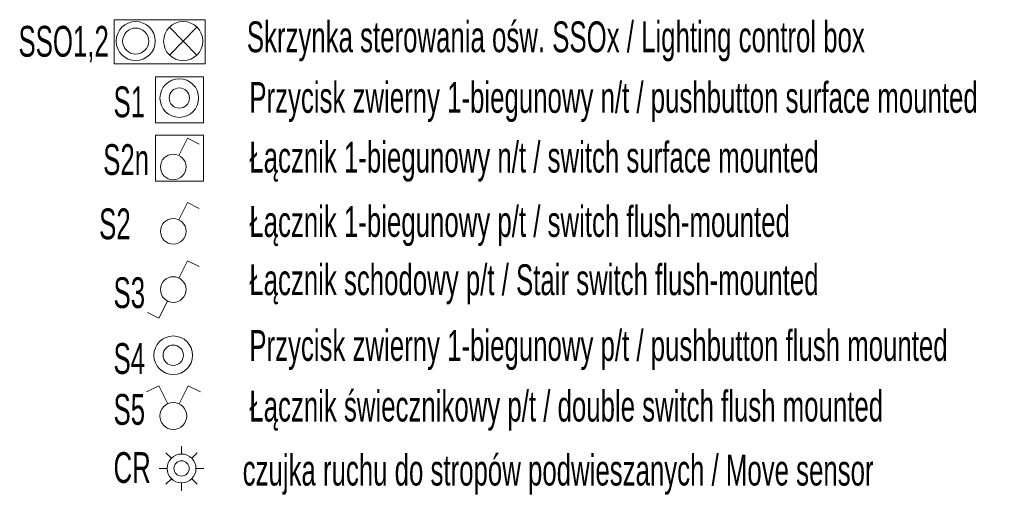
# Model space of a CAD drawing. Header units: centimetres. Extents: x 970 to 32397, y -4297 to 7318.
# Tile 2 of 13: x 10856 to 11737, y 2760 to 3190. Entities that reach past the tile are written whole.
import ezdxf

# ---------------------------------------------------------------- set-up
doc = ezdxf.new("R2010")
doc.units = ezdxf.units.CM
doc.header["$MEASUREMENT"] = 0
for name, color, linetype, lineweight in [('E_osw podst', 7, 'Continuous', 0), ('E_oswietlenie laczn', 3, 'Continuous', 0), ('E_uziem', 1, 'Continuous', 0)]:
    doc.layers.add(name, color=color, linetype=linetype, lineweight=lineweight)
doc.styles.add('Style-STANDARD', font='arial.ttf')

# ---------------------------------------------------------------- blocks, each defined once
blk = doc.blocks.new('*U127')
at = {"layer": 'E_osw podst', "color": 3, "linetype": 'Continuous', "lineweight": 0}
for radius in [3.46, 1.82]:
    blk.add_circle((-0.03, 0.33, 2.3), radius, dxfattribs=at)
at = {"layer": 'E_osw podst', "color": 7, "ltscale": 0.120813}
blk.add_3dface([(4.29, -4.11, -2.31), (-4.29, -4.11, -2.31), (-4.29, 4.11, -2.31), (4.29, 4.11, -2.31)], dxfattribs=at)
blk = doc.blocks.new('*U129')
at = {"color": 3, "linetype": 'Continuous', "lineweight": 0, "ltscale": 0.918906}
for radius in [2.77, 1.85]:
    blk.add_circle((0, 0), radius, dxfattribs=at)
blk = doc.blocks.new('*U128')
at = {"layer": 'E_oswietlenie laczn', "color": 3, "ltscale": 0.84}
for p, q in [((38.4, 14.8), (10, -13.7)), ((10, 14.8), (38.4, -13.7))]:
    blk.add_line(p, q, dxfattribs=at)
at = {"layer": 'E_oswietlenie laczn', "color": 3, "linetype": 'Continuous', "lineweight": 0, "ltscale": 6.662133}
blk.add_circle((24.2, 0.6), 20.1, dxfattribs=at)
at = {"layer": 'E_oswietlenie laczn', "color": 3, "ltscale": 0.84}
blk.add_3dface([(-46.8, 22.6), (46.8, 22.6), (46.8, -22.6), (-46.8, -22.6)], dxfattribs=at)
at = {"layer": 'E_oswietlenie laczn', "color": 3, "linetype": 'Continuous', "lineweight": 0, "ltscale": 7.718813, "xscale": 7.25006792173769, "yscale": 7.25006792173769, "zscale": 7.25006792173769}
blk.add_blockref('*U129', (-24.6, 0.6), dxfattribs=at)
blk = doc.blocks.new('*U130')
at = {"layer": 'E_osw podst', "color": 3, "linetype": 'Continuous', "lineweight": 0, "ltscale": 0.05}
for p, q in [((-0.0078, 0.0216, 0.0048), (0.0692, 0.1757, 0.0048)), ((0.0692, 0.1757, 0.0048), (0.1719, 0.1243, 0.0048))]:
    blk.add_line(p, q, dxfattribs=at)
blk.add_circle((-0.0591, -0.0811, 0.0048), 0.1148, dxfattribs=at)
at = {"layer": 'E_osw podst'}
blk.add_3dface([(-0.218, 0.2027, 0.0048), (0.2109, 0.2027, 0.0048), (0.2109, -0.2086, 0.0048), (-0.218, -0.2086, 0.0048)], dxfattribs=at)
blk = doc.blocks.new('CR')
at = {"layer": 'E_osw podst', "color": 1, "linetype": 'Continuous', "ltscale": 0.05}
for p, q in [((11000.74, 2801.29, -30.03), (11000.74, 2808.32, -30.03)), ((10991.6, 2797.5, -30.03), (10986.62, 2802.48, -30.03)), ((11014.86, 2802.48, -30.03), (11009.89, 2797.5, -30.03)), ((10987.81, 2788.36, -30.03), (10980.77, 2788.36, -30.03)), ((11020.71, 2788.36, -30.03), (11013.67, 2788.36, -30.03)), ((10991.6, 2779.21, -30.03), (10986.62, 2774.24, -30.03)), ((11014.86, 2774.24, -30.03), (11009.89, 2779.21, -30.03)), ((11000.74, 2768.39, -30.03), (11000.74, 2775.43, -30.03))]:
    blk.add_line(p, q, dxfattribs=at)
for radius in [12.93, 6.82]:
    blk.add_circle((11000.74, 2788.36, -30.03), radius, dxfattribs=at)
blk = doc.blocks.new('S2')
at = {"layer": 'E_osw podst', "color": 1, "linetype": 'Continuous', "lineweight": 0, "ltscale": 0.05}
for p, q in [((10998.45, 3011.01, 6.98), (11006.15, 3026.41, 6.98)), ((11006.15, 3026.41, 6.98), (11016.42, 3021.28, 6.98))]:
    blk.add_line(p, q, dxfattribs=at)
blk.add_circle((10993.32, 3000.74, 6.98), 11.48, dxfattribs=at)
blk = doc.blocks.new('S5')
at = {"layer": 'E_osw podst', "color": 1, "linetype": 'Continuous', "lineweight": 0, "ltscale": 0.05}
for p, q in [((10980.26, 2862.37, 6.98), (10969.47, 2856.97, 6.98)), ((10988.36, 2846.18, 6.98), (10980.26, 2862.37, 6.98)), ((10998.7, 2846.18, 6.98), (11006.79, 2862.37, 6.98)), ((11006.79, 2862.37, 6.98), (11017.58, 2856.97, 6.98))]:
    blk.add_line(p, q, dxfattribs=at)
blk.add_circle((10993.3, 2835.39, 6.98), 12.07, dxfattribs=at)

msp = doc.modelspace()

# ---------------------------------------------------------------- linework, layer by layer
at = {"layer": 'E_osw podst', "color": 1, "linetype": 'Continuous', "lineweight": 0, "ltscale": 0.00057856}
for p, q in [((10998.45, 2958.85, 6.98), (11006.15, 2974.25, 6.98)), ((11006.15, 2974.25, 6.98), (11016.42, 2969.12, 6.98)), ((10988.18, 2938.31, 6.98), (10980.48, 2922.9, 6.98)), ((10980.48, 2922.9, 6.98), (10970.21, 2928.04, 6.98))]:
    msp.add_line(p, q, dxfattribs=at)
msp.add_circle((10993.32, 2948.58, 6.98), 11.48, dxfattribs=at)
at = {"layer": 'E_osw podst', "color": 1, "linetype": 'Continuous', "lineweight": 0, "ltscale": 0.05}
for radius in [17.3, 9.1]:
    msp.add_circle((10993.32, 2889.71, -9.47), radius, dxfattribs=at)

# ---------------------------------------------------------------- block references
at = {"layer": 'E_osw podst', "color": 1, "ltscale": 0.006041, "xscale": 5, "yscale": 5, "zscale": 5}
msp.add_blockref('*U127', (10998.89, 3118.44, 18.52), dxfattribs=at)
at = {"layer": 'E_osw podst', "color": 1, "linetype": 'Continuous', "lineweight": 0, "ltscale": 0.05, "xscale": 100, "yscale": 100, "zscale": 100}
msp.add_blockref('*U130', (10999.23, 3066.47, 6.5), dxfattribs=at)
at = {"layer": 'E_oswietlenie laczn', "color": 3, "linetype": 'Continuous', "lineweight": 0, "ltscale": 0.088565, "xscale": 0.8710846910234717, "yscale": 0.8710846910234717, "zscale": 1.7}
msp.add_blockref('*U128', (10981.12, 3170.55), dxfattribs=at)
at = {"layer": 'E_uziem', "color": 1}
for name in ['S2', 'S5']:
    msp.add_blockref(name, (0, 0), dxfattribs=at)
at = {"layer": 'E_uziem'}
msp.add_blockref('CR', (0, 0), dxfattribs=at)

# ---------------------------------------------------------------- texts
at = {"layer": 'E_osw podst', "color": 7, "attachment_point": 4, "style": 'Style-STANDARD'}
for s, insert, char_height in [('\\H1x;\\W0.6;SSO1,2', (10854.75, 3168.35, 6.98), 27.5569), ('\\H1x;\\W0.6;S1', (10939.84, 3116.48, 6.98), 27.5569), ('\\H1x;\\W0.6;Przycisk zwierny 1-biegunowy n/t / pushbutton surface mounted', (11061.43, 3116.48, 6.98), 27.5569), ('\\H1x;\\W0.6;S2n', (10930.59, 3064.79, 6.98), 27.5569), ('\\H1x;\\W0.6;Łącznik 1-biegunowy n/t / switch surface mounted', (11061.43, 3062.99, 6.98), 27.5569), ('\\H1x;\\W0.6;Łącznik 1-biegunowy p/t / switch flush-mounted', (11061.43, 3005.35, 6.98), 27.5569), ('\\H1x;\\W0.6;S2', (10926.96, 3007.21, 13.97), 27.5569), ('\\H1x;\\W0.6;Łącznik schodowy p/t / Stair switch flush-mounted', (11061.43, 2953.2, 6.98), 27.5569), ('\\H1x;\\W0.6;S3', (10939.84, 2945.58, 6.98), 27.5569), ('\\H1x;\\W0.6;Przycisk zwierny 1-biegunowy p/t / pushbutton flush mounted', (11061.43, 2894.33, 6.98), 27.5569), ('\\H1x;\\W0.6;S4', (10939.84, 2886.6, 6.98), 27.5569), ('\\H1x;\\W0.6;S5', (10939.84, 2841.03, 6.98), 27.5569), ('{\\W0.6;CR}', (10939.84, 2789, 6.98), 27.557)]:
    msp.add_mtext(s, dxfattribs=dict(at, insert=insert, char_height=char_height))
at = {"layer": 'E_osw podst', "color": 7, "insert": (11059.21, 3170.77, 6.98), "char_height": 27.5569, "width": 641.0552, "attachment_point": 4, "style": 'Style-STANDARD'}
msp.add_mtext('\\H1x;\\W0.6;Skrzynka sterowania ośw. SSOx / Lighting control box', dxfattribs=at)
at = {"layer": 'E_osw podst', "color": 7, "char_height": 27.5569, "attachment_point": 4, "line_spacing_factor": 0.8, "style": 'Style-STANDARD'}
for s, insert in [('\\H1x;\\W0.600001;Łącznik świecznikowy p/t / double switch flush mounted', (11061.43, 2840.01, 6.98)), ('\\H1x;\\W0.600001;czujka ruchu do stropów podwieszanych / Move sensor', (11055.47, 2782.7, 6.98))]:
    msp.add_mtext(s, dxfattribs=dict(at, insert=insert))

doc.saveas('drawing.dxf')
